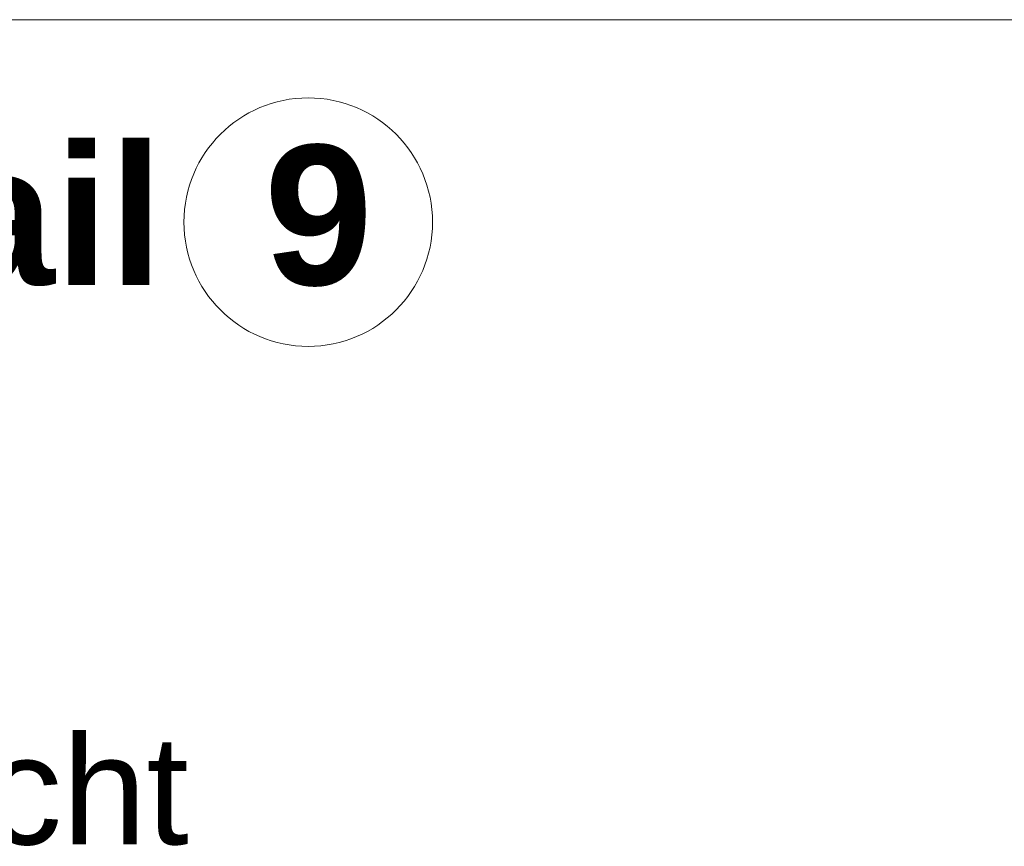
# Model space of a CAD drawing. Extents: x -620 to 300, y 62 to 1107.
# Tile 174 of 256: x 153 to 166, y 807 to 818. Entities that reach past the tile are written whole.
import ezdxf
from ezdxf.lldxf.tags import DXFTag

# ---------------------------------------------------------------- set-up
doc = ezdxf.new("R2010")
doc.units = 0
doc.layers.get('0').update_dxf_attribs({"lineweight": 35})
doc.layers.add('E_Detail_Beschriftung', color=7, linetype='Continuous', lineweight=13, true_color=0x009900)
doc.layers.add('E_Leerrohr Beschriftung', color=1, linetype='Continuous', lineweight=9, true_color=0xff0000)
doc.layers.add('E_Detail_Linie_Text_Bem', color=7, linetype='Continuous', lineweight=13)
doc.styles.get("Standard").update_dxf_attribs({"font": 'ARIALN.TTF'})
tags = doc.linetypes.add('fein_strichliert-A06G9G0V8I', pattern=[4, 1, -2, 1]).pattern_tags.tags
tags[8:9] = [DXFTag(74, 4), DXFTag(75, 0), DXFTag(340, '0'), DXFTag(46, 0.0), DXFTag(50, 0.0), DXFTag(44, 0.0), DXFTag(45, 0.0)]
tags[6:7] = [DXFTag(74, 4), DXFTag(75, 0), DXFTag(340, '0'), DXFTag(46, 0.0), DXFTag(50, 0.0), DXFTag(44, 0.0), DXFTag(45, 0.0)]
tags[4:5] = [DXFTag(74, 4), DXFTag(75, 0), DXFTag(340, '0'), DXFTag(46, 0.0), DXFTag(50, 0.0), DXFTag(44, 0.0), DXFTag(45, 0.0)]

# ---------------------------------------------------------------- blocks, each defined once
blk = doc.blocks.new('Referenz-A06G9G138I')
at = {"layer": 'E_Detail_Linie_Text_Bem', "linetype": 'fein_strichliert-A06G9G0V8I', "ltscale": 0.65}
blk.add_line((200.397, 817.662), (137.628, 817.662), dxfattribs=at)
at = {"layer": 'E_Leerrohr Beschriftung', "linetype": 'Continuous', "ltscale": 0.13}
blk.add_circle((157.026, 815.055), 1.6, dxfattribs=at)
at = {"layer": 'E_Detail_Beschriftung', "color": 1, "linetype": 'Continuous', "lineweight": 35, "ltscale": 0.35, "true_color": 0xff0000, "char_height": 1.8, "attachment_point": 1}
for s, insert in [('{\\fArial|b1|i0;Regeldetail}', (141.745, 816.046)), ('{\\fArial|b1|i0;9}', (156.459, 816.046))]:
    blk.add_mtext(s, dxfattribs=dict(at, insert=insert))
at = {"layer": 'E_Detail_Beschriftung', "linetype": 'Continuous', "lineweight": -2, "ltscale": 0.25, "insert": (148.423, 808.44), "char_height": 1.4, "attachment_point": 1}
blk.add_mtext('{\\fArial;-Ansicht}', dxfattribs=at)

msp = doc.modelspace()

# ---------------------------------------------------------------- block references
at = {"color": 8, "lineweight": 25, "ltscale": 0.25, "true_color": 0x808080}
msp.add_blockref('Referenz-A06G9G138I', (0, 0), dxfattribs=at)

doc.saveas('drawing.dxf')
